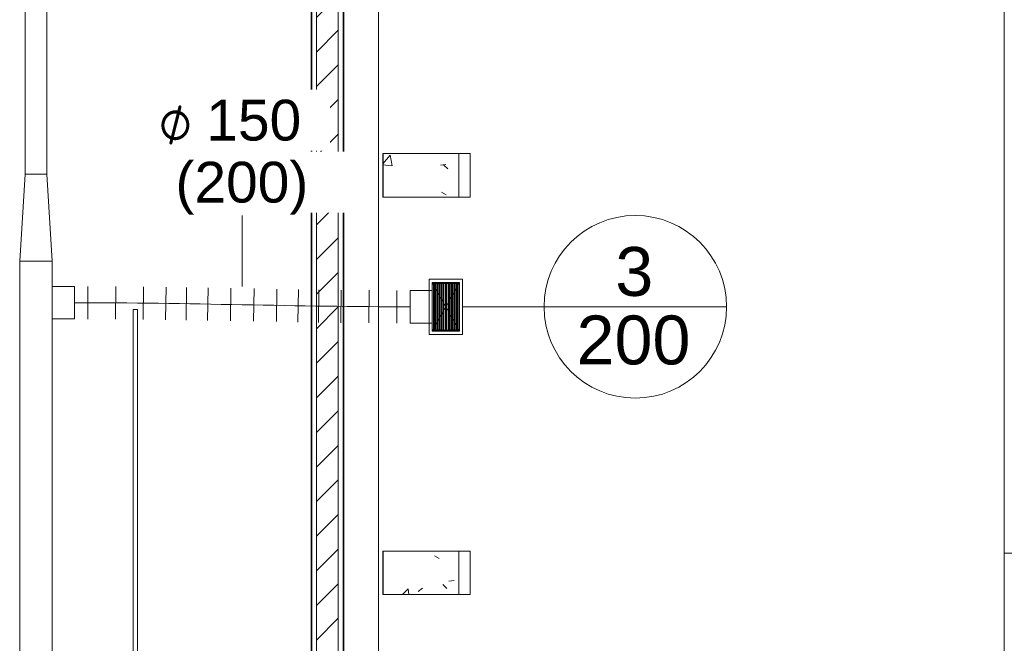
# Model space of a CAD drawing. Header units: metres. Extents: x 2.9 to 42.3, y -72.9 to -49.3.
# Tile 140 of 256: x 10.1 to 14.6, y -61.5 to -58.6. Entities that reach past the tile are written whole.
import ezdxf

# ---------------------------------------------------------------- set-up
doc = ezdxf.new("R2010")
doc.units = ezdxf.units.M
doc.linetypes.add('Oculto 1_5', pattern=[0.0022, 0.0015, -0.0007])
for name, color, linetype, lineweight in [('A-COLS', 7, 'Continuous', 18), ('A-DETL', 7, 'Oculto 1_5', 18), ('A-FLOR', 7, 'Continuous', 18), ('A-GENM', 7, 'Continuous', 18), ('A-WALL', 7, 'Continuous', 18), ('A-WALL-PATT', 7, 'Continuous', 18), ('DUTOS', 7, 'Continuous', 18), ('FLEXIVEIS', 7, 'Continuous', 18), ('G-IMPT', 7, 'Continuous', 18), ('M-HVAC-DUCT', 7, 'Continuous', 18), ('M-HVAC-DUCT-CNTR', 7, 'Continuous', 18), ('S-COLS', 7, 'Continuous', 18)]:
    doc.layers.add(name, color=color, linetype=linetype, lineweight=lineweight)
doc.layers.add('M-HVAC-CDFF-IDEN', color=1, linetype='Continuous', lineweight=9, true_color=0xff0000)
doc.layers.add('M-HVAC-DUCT-IDEN', color=1, linetype='Continuous', lineweight=9, true_color=0xff0000)
doc.styles.add('Arial_1', font='arial.ttf', dxfattribs={"height": 0.1875})
doc.styles.add('Arial_2', font='arial.ttf', dxfattribs={"height": 0.225})
doc.styles.add('Segoe UI Symbol', font='seguisym.ttf', dxfattribs={"height": 0.002381})
pattern_1 = [(50, (21.555, -62.929), (0.546555, -0.047815), [0.05715, -0.62865]), (355, (21.555, -62.929), (-0.105728, 0.573166), [0.04572, -0.50292]), (100.451, (21.601, -62.933), (0.440828, 0.52535), [0.04857, -0.53427]), (46.184, (21.555, -62.776), (0.813237, -0.12613), [0.08573, -0.94298]), (96.636, (21.623, -62.787), (0.71221, 0.742287), [0.07286, -0.80141]), (351.184, (21.555, -62.776), (0.712217, 0.742274), [0.06858, -0.75438]), (21, (21.631, -62.814), (0.454846, -0.306795), [0.05715, -0.62865]), (326, (21.631, -62.814), (0.185405, 0.55256), [0.04572, -0.50292]), (71.451, (21.669, -62.84), (0.64025, 0.245763), [0.04857, -0.53427]), (37.5, (21.555, -62.929), (0.009261, 0.2536672), [0.02515, -0.47168, 0.02515, -0.48539, -0.50482]), (37.5, (21.555, -62.929), (0.009261, 0.2536672), [-1.007, 0.02515, -0.47968]), (7.5, (21.555, -62.929), (0.200456, 0.300546), [0.02515, -0.26594, 0.02515, -0.46025, -0.1924]), (7.5, (21.555, -62.929), (0.200456, 0.300546), [-0.77648, 0.02515, -0.16726]), (327.5, (21.385, -62.929), (0.4067682, -0.0171882), [0.02515, -0.16535, 0.02515, -0.56921, -0.78867]), (327.5, (21.385, -62.929), (0.4067682, -0.0171882), [-0.78486, 0.02515, -0.76352]), (317.5, (21.309, -62.929), (0.444383, 0.076279), [0.02515, -0.2225, 0.02515, -0.36957, -0.56007]), (317.5, (21.309, -62.929), (0.444383, 0.076279), [-0.64237, 0.02515, -0.53492])]

# ---------------------------------------------------------------- blocks, each defined once
blk = doc.blocks.new('Led_Stripe_11805 - Led_Stripe_11805-7511531-2PAV')
at = {"layer": 'A-GENM', "color": 253, "true_color": 0xaaaaaa}
for p, q in [((-1.5, -0.01), (-1.5, 0.01)), ((-1.5, 0.01), (1.5, 0.01)), ((1.5, 0.01), (1.5, -0.01)), ((1.5, -0.01), (-1.5, -0.01))]:
    blk.add_line(p, q, dxfattribs=at)
blk = doc.blocks.new('4 GRE - ESCOLA DE CINEMA E AUDIOVISUAL CINE REX R07_rvt-1-2PAV')
at = {"layer": 'A-WALL-PATT', "true_color": 0xd4d4d4}
h = blk.add_hatch(dxfattribs=at)
h.set_pattern_fill('FP_2', color=254, style=0, pattern_type=2)
h.set_pattern_definition([(45, (21.555, -62.929), (-0.0795495, 0.0795495), [])])
h.paths.add_polyline_path([(11.434, -68.1376), (11.534, -68.1376), (11.534, -67.9161), (11.434, -67.9161), (11.434, -68.1319)])
h.paths.add_polyline_path([(11.484, -66.9661), (11.534, -66.9661), (11.534, -56.1865), (11.434, -56.1865), (11.434, -66.9661)])
h.paths.add_polyline_path([(11.434, -55.2365), (11.534, -55.2365), (11.534, -54.5715), (11.434, -54.5715), (11.434, -55.0106)])
h = blk.add_hatch(dxfattribs=at)
h.set_pattern_fill('FP_1', color=254, style=0, pattern_type=2)
h.set_pattern_definition(pattern_1)
h.paths.add_polyline_path([(11.484, -66.9911), (11.484, -66.9886), (11.4115, -66.9886), (11.4115, -56.164), (11.484, -56.164), (11.484, -56.1615), (11.409, -56.1615), (11.409, -66.9911)])
h.paths.add_polyline_path([(11.409, -55.2615), (11.484, -55.2615), (11.484, -55.259), (11.4115, -55.259), (11.4115, -54.839), (11.409, -54.839), (11.409, -55.0106)])
h = blk.add_hatch(dxfattribs=at)
h.set_pattern_fill('FP_1', color=254, style=0, pattern_type=2)
h.set_pattern_definition(pattern_1)
h.paths.add_polyline_path([(11.5565, -68.1376), (11.559, -68.1376), (11.559, -67.8911), (11.484, -67.8911), (11.484, -67.8936), (11.5565, -67.8936)])
h.paths.add_polyline_path([(11.484, -66.9911), (11.559, -66.9911), (11.559, -65.3561), (11.5565, -65.3561), (11.5565, -66.9886), (11.484, -66.9886)])
h.paths.add_polyline_path([(11.559, -65.2861), (11.559, -56.1615), (11.484, -56.1615), (11.484, -56.164), (11.5565, -56.164), (11.5565, -65.2861)])
h.paths.add_polyline_path([(11.484, -55.2615), (11.559, -55.2615), (11.559, -55.1765), (11.5565, -55.1765), (11.5565, -55.259), (11.484, -55.259)])
h.paths.add_polyline_path([(11.559, -55.1065), (11.559, -54.839), (11.5565, -54.839), (11.5565, -55.1065)])
h = blk.add_hatch(dxfattribs=at)
h.set_pattern_fill('FP_1', color=254, style=0, pattern_type=2)
h.set_pattern_definition(pattern_1)
h.paths.add_polyline_path([(14.6015, -67.9426), (14.6015, -67.2236), (14.674, -67.2236), (14.674, -67.2211), (14.599, -67.2211), (14.599, -67.9426)])
h.paths.add_polyline_path([(14.674, -66.0211), (14.674, -66.0186), (14.6015, -66.0186), (14.6015, -65.3561), (14.599, -65.3561), (14.599, -66.0211)])
h.paths.add_polyline_path([(14.599, -65.2861), (14.6015, -65.2861), (14.6015, -62.4364), (14.599, -62.4364), (14.599, -64.5596)])
h.paths.add_polyline_path([(14.599, -61.0364), (14.6015, -61.0364), (14.6015, -54.8415), (14.599, -54.8415), (14.599, -58.4483)])
at = {"layer": 'S-COLS', "true_color": 0xaaaaaa}
h = blk.add_hatch(dxfattribs=at)
h.set_pattern_fill('FP_1', color=253, style=0, pattern_type=2)
h.set_pattern_definition(pattern_1)
h.paths.add_polyline_path([(12.089, -59.3985), (12.089, -59.1985), (11.739, -59.1985), (11.739, -59.3985)])
h = blk.add_hatch(dxfattribs=at)
h.set_pattern_fill('FP_1', color=253, style=0, pattern_type=2)
h.set_pattern_definition(pattern_1)
h.paths.add_polyline_path([(12.089, -61.227), (12.089, -61.027), (11.739, -61.027), (11.739, -61.227)])
at = {"layer": 'A-FLOR', "color": 253, "true_color": 0xaaaaaa}
blk.add_line((11.7198, -65.2861), (11.7198, -56.3415), dxfattribs=at)
at = {"layer": 'A-WALL', "color": 253, "true_color": 0xaaaaaa}
for p, q in [((14.599, -54.8415), (14.599, -61.0364)), ((11.409, -56.1615), (11.409, -66.9911)), ((11.4115, -56.164), (11.4115, -66.9886)), ((11.434, -56.1865), (11.434, -66.9661)), ((11.534, -65.2861), (11.534, -56.1865)), ((11.5565, -65.2861), (11.5565, -56.164)), ((11.559, -65.2861), (11.559, -56.1615)), ((14.599, -61.0364), (14.749, -61.0364)), ((14.599, -62.4364), (14.599, -61.0364))]:
    blk.add_line(p, q, dxfattribs=at)
at = {"layer": 'S-COLS', "color": 253, "true_color": 0xaaaaaa}
for p, q in [((12.089, -59.1985), (11.739, -59.1985)), ((11.739, -59.1985), (11.739, -59.3985)), ((12.089, -59.3985), (12.089, -59.1985)), ((11.739, -59.3985), (12.089, -59.3985)), ((12.089, -61.027), (11.739, -61.027)), ((11.739, -61.027), (11.739, -61.227)), ((12.089, -61.227), (12.089, -61.027)), ((11.739, -61.227), (12.089, -61.227))]:
    blk.add_line(p, q, dxfattribs=at)
at = {"layer": 'A-GENM', "color": 253, "lineweight": 18, "true_color": 0xaaaaaa, "extrusion": (0, 0, -1), "rotation": 269.9999999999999}
blk.add_blockref('Led_Stripe_11805 - Led_Stripe_11805-7511531-2PAV', (-10.5998, -61.4154), dxfattribs=at)
blk = doc.blocks.new('Family - P28-300188-2PAV')
at = {"layer": 'S-COLS', "color": 253, "true_color": 0xaaaaaa}
for p, q in [((0.2, 0.1), (-0.2, 0.1)), ((-0.2, 0.1), (-0.2, -0.1)), ((0.2, -0.1), (0.2, 0.1)), ((-0.2, -0.1), (0.2, -0.1))]:
    blk.add_line(p, q, dxfattribs=at)
blk = doc.blocks.new('Family - P28-301609-2PAV')
at = {"layer": 'S-COLS', "color": 253, "true_color": 0xaaaaaa}
for p, q in [((0.2, 0.1), (-0.2, 0.1)), ((-0.2, 0.1), (-0.2, -0.1)), ((0.2, -0.1), (0.2, 0.1)), ((-0.2, -0.1), (0.2, -0.1))]:
    blk.add_line(p, q, dxfattribs=at)
blk = doc.blocks.new('Family - P29-300316-2PAV')
at = {"layer": 'S-COLS', "color": 253, "true_color": 0xaaaaaa}
for p, q in [((0.2, 0.1), (-0.2, 0.1)), ((-0.2, 0.1), (-0.2, -0.1)), ((0.2, -0.1), (0.2, 0.1)), ((-0.2, -0.1), (0.2, -0.1))]:
    blk.add_line(p, q, dxfattribs=at)
blk = doc.blocks.new('Family - P29-301610-2PAV')
at = {"layer": 'S-COLS', "color": 253, "true_color": 0xaaaaaa}
for p, q in [((0.2, 0.1), (-0.2, 0.1)), ((-0.2, 0.1), (-0.2, -0.1)), ((0.2, -0.1), (0.2, 0.1)), ((-0.2, -0.1), (0.2, -0.1))]:
    blk.add_line(p, q, dxfattribs=at)
blk = doc.blocks.new('ESTRUTURAL CINE REX _011_IFC-1-2PAV')
at = {"layer": 'A-COLS', "color": 253, "lineweight": 18, "true_color": 0xaaaaaa}
for name, p in [('Family - P28-301609-2PAV', (11.9403, -59.2985)), ('Family - P29-301610-2PAV', (11.9403, -61.127))]:
    blk.add_blockref(name, p, dxfattribs=at)
at = {"layer": 'S-COLS', "color": 253, "lineweight": 18, "true_color": 0xaaaaaa}
for name, p in [('Family - P28-300188-2PAV', (11.9403, -59.2985)), ('Family - P29-300316-2PAV', (11.9403, -61.127))]:
    blk.add_blockref(name, p, dxfattribs=at)
blk = doc.blocks.new('M_Tampa retangular - Padrão-946047-2PAV')
at = {"layer": 'M-HVAC-DUCT', "color": 96, "true_color": 0x008000}
for p, q in [((9.37, -65.3743), (9.37, -65.5993)), ((9.495, -65.3743), (9.37, -65.3743)), ((9.495, -65.5993), (9.495, -65.3743)), ((9.37, -65.5993), (9.495, -65.5993))]:
    blk.add_line(p, q, dxfattribs=at)
blk = doc.blocks.new('M_Encaixe de duto redondo - Padrão-946089-2PAV')
at = {"layer": 'M-HVAC-DUCT', "color": 96, "true_color": 0x008000}
for p, q in [((9.5966, -65.4042), (9.495, -65.4042)), ((9.5966, -65.4792), (9.5966, -65.4042)), ((9.5966, -65.5542), (9.5966, -65.4792)), ((9.495, -65.5542), (9.5966, -65.5542))]:
    blk.add_line(p, q, dxfattribs=at)
blk = doc.blocks.new('M_Encaixe de duto redondo - Padrão-V77-2PAV')
at = {"layer": 'M-HVAC-DUCT', "color": 96, "true_color": 0x008000}
for p, q in [((0, 0.075), (0.1016, 0.075)), ((0.1016, 0), (0.1016, 0.075)), ((0.1016, -0.075), (0.1016, 0)), ((0.1016, -0.075), (0, -0.075))]:
    blk.add_line(p, q, dxfattribs=at)
blk = doc.blocks.new('M_Rectangular Transition - L - 400 mm _L_-952992-2PAV')
at = {"layer": 'M-HVAC-DUCT', "color": 96, "true_color": 0x008000}
for p, q in [((0, 0.05), (0.4, 0.075)), ((0, -0.05), (0, 0.05)), ((0.4, 0.075), (0.4, -0.075)), ((0.4, -0.075), (0, -0.05))]:
    blk.add_line(p, q, dxfattribs=at)
blk = doc.blocks.new('AH-0-AG 225x125 - TROX_AH-AG_225x125_dxf_QMODEL_75664288_3cba_4a5b_8d31_a151b352ee63-V72-2PAV')
at = {"layer": 'A-DETL', "color": 1, "linetype": 'Continuous', "true_color": 0xff0000}
for p, q in [((-0.127, -0.077), (-0.127, 0.077)), ((0.127, 0.077), (-0.127, 0.077)), ((-0.1125, 0.0625), (-0.107, 0.057)), ((-0.1125, 0.0625), (-0.107, 0.057)), ((-0.1125, -0.0625), (-0.1125, 0.0625)), ((-0.107, -0.057), (-0.107, 0.057)), ((-0.107, -0.057), (-0.107, 0.057)), ((0.107, 0.057), (-0.107, 0.057)), ((-0.106, 0.052), (0.106, 0.052)), ((-0.106, 0.052), (-0.106, 0.0508)), ((0.106, 0.0508), (-0.106, 0.0508)), ((-0.106, 0.0508), (-0.106, 0.0478)), ((-0.106, 0.0465), (-0.106, 0.0478)), ((0.106, 0.0478), (-0.106, 0.0478)), ((0.106, 0.0465), (-0.106, 0.0465)), ((0.075, 0.077), (-0.075, 0.077)), ((0.077, 0.0508), (0.077, 0.0478)), ((0.106, 0.052), (0.106, 0.0508)), ((0.106, 0.0508), (0.106, 0.0478)), ((0.106, 0.0465), (0.106, 0.0478)), ((0.1125, 0.0625), (0.107, 0.057)), ((0.1125, 0.0625), (0.107, 0.057)), ((0.107, -0.057), (0.107, 0.057)), ((0.107, -0.057), (0.107, 0.057)), ((0.1125, -0.0625), (0.1125, 0.0625)), ((0.127, -0.077), (0.127, 0.077)), ((0.1055, 0.0372), (-0.1065, 0.0372)), ((-0.1065, 0.0372), (-0.1065, 0.0305)), ((-0.1065, 0.031), (0.1065, 0.031)), ((-0.1065, 0.0306), (-0.1065, 0.0303)), ((-0.1065, 0.0305), (0.1055, 0.0305)), ((-0.1065, 0.0303), (-0.1065, 0.0299)), ((-0.1065, 0.0303), (0.1065, 0.0303)), ((-0.1065, 0.0299), (-0.1065, 0.0295)), ((-0.1065, 0.0299), (0.1065, 0.0299)), ((-0.1065, 0.0295), (-0.1065, 0.029)), ((-0.1065, 0.0295), (0.1065, 0.0295)), ((-0.1065, 0.029), (-0.1065, 0.0285)), ((-0.1065, 0.029), (0.1065, 0.029)), ((-0.1065, 0.0285), (-0.1065, 0.028)), ((-0.1065, 0.0285), (0.1065, 0.0285)), ((-0.1065, 0.028), (-0.1065, 0.0275)), ((-0.1065, 0.028), (0.1065, 0.028)), ((-0.1065, 0.0275), (-0.1065, 0.0271)), ((-0.1065, 0.0275), (0.1065, 0.0275)), ((-0.1065, 0.0271), (-0.1065, 0.0267)), ((-0.1065, 0.0271), (0.1065, 0.0271)), ((-0.1065, 0.0267), (-0.1065, 0.0264)), ((-0.1065, 0.0267), (0.1065, 0.0267)), ((-0.1065, 0.0264), (-0.1065, 0.0262)), ((-0.1065, 0.0264), (0.1065, 0.0264)), ((-0.1065, 0.0262), (-0.1065, 0.026)), ((-0.1065, 0.0262), (0.1065, 0.0262)), ((-0.1065, 0.026), (-0.1065, 0.026)), ((-0.1065, 0.026), (0.1065, 0.026)), ((-0.1065, 0.026), (0.1065, 0.026)), ((-0.106, 0.0395), (0.106, 0.0395)), ((-0.106, 0.0395), (-0.106, 0.0382)), ((0.106, 0.0382), (-0.106, 0.0382)), ((-0.106, 0.0382), (-0.106, 0.0372)), ((-0.106, 0.0257), (-0.106, 0.0227)), ((-0.106, 0.0215), (-0.106, 0.0227)), ((-0.106, 0.0145), (0.106, 0.0145)), ((-0.106, 0.0145), (-0.106, 0.0132)), ((0.106, 0.0132), (-0.106, 0.0132)), ((-0.106, 0.0132), (-0.106, 0.0103)), ((-0.106, 0.009), (-0.106, 0.0103)), ((0.106, 0.0103), (-0.106, 0.0103)), ((0.106, 0.009), (-0.106, 0.009)), ((-0.106, 0.002), (0.106, 0.002)), ((-0.106, 0.002), (-0.106, 0.0007)), ((0.106, 0.0007), (-0.106, 0.0007)), ((-0.106, 0.0007), (-0.106, -0.0023)), ((-0.1055, 0.0262), (-0.1055, 0.0198)), ((-0.1055, 0.0198), (0.1065, 0.0198)), ((0.077, 0.0382), (0.077, 0.0372)), ((0.077, 0.0132), (0.077, 0.0103)), ((0.077, 0.0007), (0.077, -0.0023)), ((0.1055, 0.0372), (0.1055, 0.0305)), ((0.1055, 0.031), (0.1065, 0.031)), ((0.1055, 0.0308), (0.1065, 0.0308)), ((0.1055, 0.0306), (0.1065, 0.0306)), ((0.106, 0.0395), (0.106, 0.0382)), ((0.106, 0.0382), (0.106, 0.0352)), ((0.106, 0.034), (0.106, 0.0352)), ((0.106, 0.0145), (0.106, 0.0132)), ((0.106, 0.0132), (0.106, 0.0103)), ((0.106, 0.009), (0.106, 0.0103)), ((0.106, 0.002), (0.106, 0.0007)), ((0.106, 0.0007), (0.106, -0.0023)), ((0.1065, 0.031), (0.1065, 0.031)), ((0.1065, 0.031), (0.1065, 0.0308)), ((0.1065, 0.0308), (0.1065, 0.0306)), ((0.1065, 0.0306), (0.1065, 0.0303)), ((0.1065, 0.0303), (0.1065, 0.0299)), ((0.1065, 0.0299), (0.1065, 0.0295)), ((0.1065, 0.0295), (0.1065, 0.029)), ((0.1065, 0.029), (0.1065, 0.0285)), ((0.1065, 0.0285), (0.1065, 0.028)), ((0.1065, 0.028), (0.1065, 0.0275)), ((0.1065, 0.0275), (0.1065, 0.0271)), ((0.1065, 0.0271), (0.1065, 0.0267)), ((0.1065, 0.0267), (0.1065, 0.0264)), ((0.1065, 0.0264), (0.1065, 0.0262)), ((0.1065, 0.0262), (0.1065, 0.026)), ((0.1065, 0.0262), (0.1065, 0.0198)), ((0.1065, 0.026), (0.1065, 0.026)), ((0.1055, -0.0198), (-0.1065, -0.0198)), ((-0.1065, -0.0198), (-0.1065, -0.0262)), ((-0.1065, -0.026), (-0.1065, -0.026)), ((-0.1065, -0.026), (-0.1065, -0.0262)), ((-0.1065, -0.026), (0.1065, -0.026)), ((-0.1065, -0.026), (0.1065, -0.026)), ((-0.1065, -0.0262), (-0.1065, -0.0264)), ((-0.1065, -0.0262), (0.1065, -0.0262)), ((-0.1065, -0.0264), (-0.1065, -0.0267)), ((-0.1065, -0.0264), (0.1065, -0.0264)), ((-0.1065, -0.0267), (-0.1065, -0.0271)), ((-0.1065, -0.0267), (0.1065, -0.0267)), ((-0.1065, -0.0271), (-0.1065, -0.0275)), ((-0.1065, -0.0271), (0.1065, -0.0271)), ((-0.1065, -0.0275), (-0.1065, -0.028)), ((-0.1065, -0.0275), (0.1065, -0.0275)), ((-0.1065, -0.028), (-0.1065, -0.0285)), ((-0.1065, -0.028), (0.1065, -0.028)), ((-0.1065, -0.0285), (-0.1065, -0.029)), ((-0.1065, -0.0285), (0.1065, -0.0285)), ((-0.1065, -0.029), (-0.1065, -0.0295)), ((-0.1065, -0.029), (0.1065, -0.029)), ((-0.1065, -0.0295), (-0.1065, -0.0299)), ((-0.1065, -0.0295), (0.1065, -0.0295)), ((-0.1065, -0.0299), (-0.1065, -0.0303)), ((-0.1065, -0.0299), (0.1065, -0.0299)), ((-0.1065, -0.0303), (-0.1065, -0.0306)), ((-0.1065, -0.0303), (0.1065, -0.0303)), ((-0.1065, -0.0306), (-0.1065, -0.0308)), ((-0.1065, -0.0306), (-0.1055, -0.0306)), ((-0.1065, -0.0308), (-0.1065, -0.031)), ((-0.1065, -0.0308), (-0.1055, -0.0308)), ((-0.1065, -0.031), (-0.1065, -0.031)), ((-0.1065, -0.031), (0.1065, -0.031)), ((-0.1065, -0.031), (-0.1055, -0.031)), ((-0.106, -0.0035), (-0.106, -0.0023)), ((0.106, -0.0023), (-0.106, -0.0023)), ((0.106, -0.0035), (-0.106, -0.0035)), ((-0.106, -0.0105), (0.106, -0.0105)), ((-0.106, -0.0105), (-0.106, -0.0118)), ((0.106, -0.0118), (-0.106, -0.0118)), ((-0.106, -0.0118), (-0.106, -0.0148)), ((-0.106, -0.016), (-0.106, -0.0148)), ((0.106, -0.0148), (-0.106, -0.0148)), ((0.106, -0.016), (-0.106, -0.016)), ((-0.106, -0.0355), (-0.106, -0.0368)), ((-0.106, -0.0368), (-0.106, -0.0397)), ((-0.106, -0.041), (-0.106, -0.0397)), ((0.106, -0.0397), (-0.106, -0.0397)), ((0.106, -0.041), (-0.106, -0.041)), ((0.1065, -0.0305), (-0.1055, -0.0305)), ((-0.1055, -0.0305), (-0.1055, -0.0372)), ((-0.1055, -0.0372), (0.1065, -0.0372)), ((0.077, -0.0118), (0.077, -0.0148)), ((0.077, -0.0372), (0.077, -0.0397)), ((0.1055, -0.0198), (0.1055, -0.0262)), ((0.106, -0.0035), (0.106, -0.0023)), ((0.106, -0.0105), (0.106, -0.0118)), ((0.106, -0.0118), (0.106, -0.0148)), ((0.106, -0.016), (0.106, -0.0148)), ((0.106, -0.023), (0.106, -0.0243)), ((0.106, -0.0243), (0.106, -0.0262)), ((0.106, -0.0372), (0.106, -0.0397)), ((0.106, -0.041), (0.106, -0.0397)), ((0.1065, -0.026), (0.1065, -0.026)), ((0.1065, -0.026), (0.1065, -0.0262)), ((0.1065, -0.0262), (0.1065, -0.0264)), ((0.1065, -0.0264), (0.1065, -0.0267)), ((0.1065, -0.0267), (0.1065, -0.0271)), ((0.1065, -0.0271), (0.1065, -0.0275)), ((0.1065, -0.0275), (0.1065, -0.028)), ((0.1065, -0.028), (0.1065, -0.0285)), ((0.1065, -0.0285), (0.1065, -0.029)), ((0.1065, -0.029), (0.1065, -0.0295)), ((0.1065, -0.0295), (0.1065, -0.0299)), ((0.1065, -0.0299), (0.1065, -0.0303)), ((0.1065, -0.0303), (0.1065, -0.0306)), ((0.1065, -0.0305), (0.1065, -0.0372)), ((-0.127, -0.077), (0.127, -0.077)), ((-0.107, -0.057), (-0.1125, -0.0625)), ((-0.107, -0.057), (-0.1125, -0.0625)), ((0.107, -0.057), (-0.107, -0.057)), ((-0.106, -0.048), (0.106, -0.048)), ((-0.106, -0.048), (-0.106, -0.0493)), ((0.106, -0.0493), (-0.106, -0.0493)), ((-0.106, -0.0493), (-0.106, -0.0522)), ((-0.106, -0.0535), (-0.106, -0.0522)), ((0.106, -0.0522), (-0.106, -0.0522)), ((0.106, -0.0535), (-0.106, -0.0535)), ((-0.0204, -0.0627), (-0.0205, -0.0627)), ((-0.0205, -0.0627), (-0.0204, -0.0627)), ((-0.0075, -0.0627), (-0.0074, -0.0627)), ((-0.0074, -0.0627), (-0.0075, -0.0627)), ((0.077, -0.0493), (0.077, -0.0522)), ((0.106, -0.048), (0.106, -0.0493)), ((0.106, -0.0493), (0.106, -0.0522)), ((0.106, -0.0535), (0.106, -0.0522)), ((0.107, -0.057), (0.1125, -0.0625)), ((0.107, -0.057), (0.1125, -0.0625))]:
    blk.add_line(p, q, dxfattribs=at)
at = {"layer": 'G-IMPT', "color": 1, "true_color": 0xff0000}
for p, q in [((-0.127, -0.077), (-0.127, 0.077)), ((-0.075, 0.077), (-0.127, 0.077)), ((-0.127, -0.077), (-0.127, 0.077)), ((-0.075, 0.077), (-0.127, 0.077)), ((0.127, 0.077), (0.075, 0.077)), ((0.127, 0.077), (0.075, 0.077)), ((0.127, -0.077), (0.127, 0.077)), ((0.127, -0.077), (0.127, 0.077)), ((0.127, -0.077), (-0.127, -0.077)), ((-0.127, -0.077), (0.127, -0.077)), ((0.055, -0.0626), (-0.049, -0.0626)), ((-0.049, -0.0626), (0.055, -0.0626)), ((-0.0405, -0.0627), (-0.0437, -0.0627)), ((-0.0405, -0.0627), (-0.0437, -0.0627)), ((-0.0372, -0.0627), (-0.0405, -0.0627)), ((-0.0405, -0.0627), (-0.0372, -0.0627)), ((-0.034, -0.0627), (-0.0372, -0.0627)), ((-0.0372, -0.0627), (-0.034, -0.0627)), ((-0.0288, -0.0627), (-0.0316, -0.0627)), ((-0.0316, -0.0627), (-0.0288, -0.0627)), ((-0.0266, -0.0627), (-0.0288, -0.0627)), ((-0.0266, -0.0627), (-0.0288, -0.0627)), ((-0.0288, -0.0627), (-0.0266, -0.0627)), ((-0.0288, -0.0627), (-0.0256, -0.0627)), ((-0.0257, -0.0627), (-0.0266, -0.0627)), ((-0.0258, -0.0627), (-0.0266, -0.0627)), ((-0.0263, -0.0627), (-0.0266, -0.0627)), ((-0.026, -0.0627), (-0.0263, -0.0627)), ((-0.0258, -0.0627), (-0.026, -0.0627)), ((-0.0255, -0.0627), (-0.0258, -0.0627)), ((-0.025, -0.0627), (-0.0258, -0.0627)), ((-0.0257, -0.0627), (-0.0255, -0.0627)), ((-0.0256, -0.0627), (-0.0216, -0.0627)), ((-0.0255, -0.0627), (-0.0253, -0.0627)), ((-0.0253, -0.0627), (-0.0255, -0.0627)), ((-0.0253, -0.0627), (-0.0251, -0.0627)), ((-0.0252, -0.0627), (-0.0253, -0.0627)), ((-0.025, -0.0627), (-0.0252, -0.0627)), ((-0.0251, -0.0627), (-0.025, -0.0627)), ((-0.025, -0.0627), (-0.025, -0.0627)), ((-0.025, -0.0627), (-0.025, -0.0627)), ((-0.025, -0.0627), (-0.025, -0.0627)), ((-0.0243, -0.0627), (-0.025, -0.0627)), ((-0.0237, -0.0627), (-0.0243, -0.0627)), ((-0.0242, -0.0627), (-0.0236, -0.0627)), ((-0.0242, -0.0627), (-0.0216, -0.0627)), ((-0.0231, -0.0627), (-0.0237, -0.0627)), ((-0.0236, -0.0627), (-0.0231, -0.0627)), ((-0.0231, -0.0627), (-0.0227, -0.0627)), ((-0.0227, -0.0627), (-0.0231, -0.0627)), ((-0.0227, -0.0627), (-0.0224, -0.0627)), ((-0.0224, -0.0627), (-0.0227, -0.0627)), ((-0.0224, -0.0627), (-0.0222, -0.0627)), ((-0.0223, -0.0627), (-0.0224, -0.0627)), ((-0.0222, -0.0627), (-0.0223, -0.0627)), ((-0.0204, -0.0627), (-0.0205, -0.0627)), ((-0.0205, -0.0627), (-0.0204, -0.0627)), ((-0.02, -0.0627), (-0.0204, -0.0627)), ((-0.0204, -0.0627), (-0.02, -0.0627)), ((-0.0194, -0.0627), (-0.02, -0.0627)), ((-0.02, -0.0627), (-0.0194, -0.0627)), ((-0.0186, -0.0627), (-0.0194, -0.0627)), ((-0.0194, -0.0627), (-0.0186, -0.0627)), ((-0.0176, -0.0627), (-0.0186, -0.0627)), ((-0.0186, -0.0627), (-0.0176, -0.0627)), ((-0.0165, -0.0627), (-0.0176, -0.0627)), ((-0.0176, -0.0627), (-0.0165, -0.0627)), ((-0.0172, -0.0627), (-0.0173, -0.0627)), ((-0.0173, -0.0627), (-0.0172, -0.0627)), ((-0.0171, -0.0627), (-0.0172, -0.0627)), ((-0.0172, -0.0627), (-0.0171, -0.0627)), ((-0.0167, -0.0627), (-0.0171, -0.0627)), ((-0.0171, -0.0627), (-0.0167, -0.0627)), ((-0.0163, -0.0627), (-0.0167, -0.0627)), ((-0.0167, -0.0627), (-0.0163, -0.0627)), ((-0.0152, -0.0627), (-0.0165, -0.0627)), ((-0.0165, -0.0627), (-0.0152, -0.0627)), ((-0.0158, -0.0627), (-0.0163, -0.0627)), ((-0.0163, -0.0627), (-0.0158, -0.0627)), ((-0.0152, -0.0627), (-0.0158, -0.0627)), ((-0.0158, -0.0627), (-0.0152, -0.0627)), ((-0.0146, -0.0627), (-0.0152, -0.0627)), ((-0.0152, -0.0627), (-0.014, -0.0627)), ((-0.0152, -0.0627), (-0.0146, -0.0627)), ((-0.0152, -0.0627), (-0.014, -0.0627)), ((-0.014, -0.0627), (-0.0146, -0.0627)), ((-0.0146, -0.0627), (-0.014, -0.0627)), ((-0.014, -0.0627), (-0.0133, -0.0627)), ((-0.014, -0.0627), (-0.0127, -0.0627)), ((-0.014, -0.0627), (-0.0133, -0.0627)), ((-0.014, -0.0627), (-0.0127, -0.0627)), ((-0.0133, -0.0627), (-0.0127, -0.0627)), ((-0.0127, -0.0627), (-0.0133, -0.0627)), ((-0.0127, -0.0627), (-0.0115, -0.0627)), ((-0.0127, -0.0627), (-0.0121, -0.0627)), ((-0.0121, -0.0627), (-0.0127, -0.0627)), ((-0.0115, -0.0627), (-0.0127, -0.0627)), ((-0.0121, -0.0627), (-0.0116, -0.0627)), ((-0.0116, -0.0627), (-0.0121, -0.0627)), ((-0.0116, -0.0627), (-0.0112, -0.0627)), ((-0.0112, -0.0627), (-0.0116, -0.0627)), ((-0.0115, -0.0627), (-0.0103, -0.0627)), ((-0.0103, -0.0627), (-0.0115, -0.0627)), ((-0.0112, -0.0627), (-0.0109, -0.0627)), ((-0.0109, -0.0627), (-0.0112, -0.0627)), ((-0.0109, -0.0627), (-0.0107, -0.0627)), ((-0.0107, -0.0627), (-0.0109, -0.0627)), ((-0.0107, -0.0627), (-0.0106, -0.0627)), ((-0.0106, -0.0627), (-0.0107, -0.0627)), ((-0.0103, -0.0627), (-0.0093, -0.0627)), ((-0.0093, -0.0627), (-0.0103, -0.0627)), ((-0.0093, -0.0627), (-0.0085, -0.0627)), ((-0.0085, -0.0627), (-0.0093, -0.0627)), ((-0.0085, -0.0627), (-0.0079, -0.0627)), ((-0.0079, -0.0627), (-0.0085, -0.0627)), ((-0.0079, -0.0627), (-0.0075, -0.0627)), ((-0.0075, -0.0627), (-0.0079, -0.0627)), ((-0.0075, -0.0627), (-0.0074, -0.0627)), ((-0.0074, -0.0627), (-0.0075, -0.0627)), ((0.0011, -0.0627), (-0.0072, -0.0627)), ((-0.0072, -0.0627), (-0.0039, -0.0627)), ((-0.0031, -0.0627), (-0.0065, -0.0627)), ((-0.0065, -0.0627), (-0.0031, -0.0627)), ((-0.0023, -0.0627), (-0.0057, -0.0627)), ((-0.0057, -0.0627), (-0.0023, -0.0627)), ((-0.0015, -0.0627), (-0.0049, -0.0627)), ((-0.0049, -0.0627), (-0.0015, -0.0627)), ((-0.0019, -0.0627), (-0.0041, -0.0627)), ((-0.0041, -0.0627), (-0.0024, -0.0627)), ((-0.0039, -0.0627), (0.0043, -0.0627)), ((-0.0019, -0.0627), (-0.0024, -0.0627)), ((-0.0013, -0.0627), (0.0022, -0.0627)), ((-0.0013, -0.0627), (-0.0008, -0.0627)), ((0.0022, -0.0627), (-0.0008, -0.0627)), ((0.0029, -0.0627), (-0.0005, -0.0627)), ((-0.0005, -0.0627), (0.0029, -0.0627)), ((-0.0004, -0.0627), (0.0015, -0.0627)), ((-0.0004, -0.0627), (0.0001, -0.0627)), ((0.0015, -0.0627), (0.0001, -0.0627)), ((0.0037, -0.0627), (0.0003, -0.0627)), ((0.0003, -0.0627), (0.0037, -0.0627)), ((0.0045, -0.0627), (0.0011, -0.0627)), ((0.0011, -0.0627), (0.0045, -0.0627)), ((0.0011, -0.0627), (0.0043, -0.0627)), ((0.0043, -0.0627), (0.0042, -0.0627)), ((0.0042, -0.0627), (0.0043, -0.0627)), ((0.0045, -0.0627), (0.0043, -0.0627)), ((0.0043, -0.0627), (0.0045, -0.0627)), ((0.0049, -0.0627), (0.0045, -0.0627)), ((0.0045, -0.0627), (0.0049, -0.0627)), ((0.0054, -0.0627), (0.0049, -0.0627)), ((0.0049, -0.0627), (0.0054, -0.0627)), ((0.0052, -0.0627), (0.005, -0.0627)), ((0.005, -0.0627), (0.005, -0.0627)), ((0.005, -0.0627), (0.005, -0.0627)), ((0.005, -0.0627), (0.0052, -0.0627)), ((0.0055, -0.0627), (0.0052, -0.0627)), ((0.0052, -0.0627), (0.0055, -0.0627)), ((0.0059, -0.0627), (0.0054, -0.0627)), ((0.0054, -0.0627), (0.0059, -0.0627)), ((0.0059, -0.0627), (0.0055, -0.0627)), ((0.0055, -0.0627), (0.0059, -0.0627)), ((0.0066, -0.0627), (0.0059, -0.0627)), ((0.0063, -0.0627), (0.0059, -0.0627)), ((0.0059, -0.0627), (0.0063, -0.0627)), ((0.0059, -0.0627), (0.0066, -0.0627)), ((0.0069, -0.0627), (0.0063, -0.0627)), ((0.0063, -0.0627), (0.0069, -0.0627)), ((0.0075, -0.0627), (0.0065, -0.0627)), ((0.0065, -0.0627), (0.0075, -0.0627)), ((0.0073, -0.0627), (0.0066, -0.0627)), ((0.0066, -0.0627), (0.0073, -0.0627)), ((0.0074, -0.0627), (0.0069, -0.0627)), ((0.0069, -0.0627), (0.0074, -0.0627)), ((0.0073, -0.0627), (0.008, -0.0627)), ((0.0073, -0.0627), (0.008, -0.0627)), ((0.008, -0.0627), (0.0074, -0.0627)), ((0.0074, -0.0627), (0.008, -0.0627)), ((0.0085, -0.0627), (0.0075, -0.0627)), ((0.0086, -0.0627), (0.0075, -0.0627)), ((0.0075, -0.0627), (0.0075, -0.0627)), ((0.0075, -0.0627), (0.0087, -0.0627)), ((0.0075, -0.0627), (0.0083, -0.0627)), ((0.008, -0.0627), (0.0086, -0.0627)), ((0.008, -0.0627), (0.0088, -0.0627)), ((0.008, -0.0627), (0.0086, -0.0627)), ((0.008, -0.0627), (0.0088, -0.0627)), ((0.0086, -0.0627), (0.0083, -0.0627)), ((0.0085, -0.0627), (0.0083, -0.0627)), ((0.0086, -0.0627), (0.0083, -0.0627)), ((0.0087, -0.0627), (0.0085, -0.0627)), ((0.0086, -0.0627), (0.0088, -0.0627)), ((0.0089, -0.0627), (0.0086, -0.0627)), ((0.0086, -0.0627), (0.0092, -0.0627)), ((0.0092, -0.0627), (0.0086, -0.0627)), ((0.0088, -0.0627), (0.0087, -0.0627)), ((0.0087, -0.0627), (0.0101, -0.0627)), ((0.0088, -0.0627), (0.0089, -0.0627)), ((0.0089, -0.0627), (0.0088, -0.0627)), ((0.0088, -0.0627), (0.0095, -0.0627)), ((0.0095, -0.0627), (0.0088, -0.0627)), ((0.0089, -0.0627), (0.0089, -0.0627)), ((0.0091, -0.0627), (0.0089, -0.0627)), ((0.0094, -0.0627), (0.0091, -0.0627)), ((0.0092, -0.0627), (0.0094, -0.0627)), ((0.0092, -0.0627), (0.0101, -0.0627)), ((0.0092, -0.0627), (0.0097, -0.0627)), ((0.0097, -0.0627), (0.0092, -0.0627)), ((0.0094, -0.0627), (0.0096, -0.0627)), ((0.0096, -0.0627), (0.0094, -0.0627)), ((0.0095, -0.0627), (0.0101, -0.0627)), ((0.0101, -0.0627), (0.0095, -0.0627)), ((0.0096, -0.0627), (0.0097, -0.0627)), ((0.0097, -0.0627), (0.0096, -0.0627)), ((0.0097, -0.0627), (0.0098, -0.0627)), ((0.0098, -0.0627), (0.0097, -0.0627)), ((0.0101, -0.0627), (0.0097, -0.0627)), ((0.0102, -0.0627), (0.0097, -0.0627)), ((0.0098, -0.0627), (0.0099, -0.0627)), ((0.0099, -0.0627), (0.0098, -0.0627)), ((0.0099, -0.0627), (0.0099, -0.0627)), ((0.0101, -0.0627), (0.0106, -0.0627)), ((0.0101, -0.0627), (0.0107, -0.0627)), ((0.0107, -0.0627), (0.0101, -0.0627)), ((0.0106, -0.0627), (0.0102, -0.0627)), ((0.0106, -0.0627), (0.0108, -0.0627)), ((0.0108, -0.0627), (0.0106, -0.0627)), ((0.0107, -0.0627), (0.0112, -0.0627)), ((0.0112, -0.0627), (0.0107, -0.0627)), ((0.0108, -0.0627), (0.011, -0.0627)), ((0.011, -0.0627), (0.0108, -0.0627)), ((0.011, -0.0627), (0.0111, -0.0627)), ((0.0111, -0.0627), (0.011, -0.0627)), ((0.0112, -0.0627), (0.0115, -0.0627)), ((0.0115, -0.0627), (0.0112, -0.0627)), ((0.0133, -0.0627), (0.0113, -0.0627)), ((0.0133, -0.0627), (0.0113, -0.0627)), ((0.0115, -0.0627), (0.0117, -0.0627)), ((0.0117, -0.0627), (0.0115, -0.0627)), ((0.0117, -0.0627), (0.0118, -0.0627)), ((0.0118, -0.0627), (0.0117, -0.0627)), ((0.0145, -0.0627), (0.0133, -0.0627)), ((0.0133, -0.0627), (0.0133, -0.0627)), ((0.0133, -0.0627), (0.0145, -0.0627)), ((0.0165, -0.0627), (0.0145, -0.0627)), ((0.0145, -0.0627), (0.0165, -0.0627)), ((0.0145, -0.0627), (0.0145, -0.0627)), ((0.0191, -0.0627), (0.018, -0.0627)), ((0.018, -0.0627), (0.0191, -0.0627)), ((0.0191, -0.0627), (0.0218, -0.0627)), ((0.0191, -0.0627), (0.0218, -0.0627)), ((0.0191, -0.0627), (0.0218, -0.0627)), ((0.0191, -0.0627), (0.0218, -0.0627)), ((0.0191, -0.0627), (0.0218, -0.0627)), ((0.0191, -0.0627), (0.0218, -0.0627)), ((0.0236, -0.0627), (0.0234, -0.0627)), ((0.0234, -0.0627), (0.0234, -0.0627)), ((0.0234, -0.0627), (0.0234, -0.0627)), ((0.0234, -0.0627), (0.0236, -0.0627)), ((0.0239, -0.0627), (0.0236, -0.0627)), ((0.0236, -0.0627), (0.0239, -0.0627)), ((0.0243, -0.0627), (0.0239, -0.0627)), ((0.0239, -0.0627), (0.0243, -0.0627)), ((0.0247, -0.0627), (0.0243, -0.0627)), ((0.0243, -0.0627), (0.0247, -0.0627)), ((0.0253, -0.0627), (0.0247, -0.0627)), ((0.0248, -0.0627), (0.0247, -0.0627)), ((0.0247, -0.0627), (0.0248, -0.0627)), ((0.0247, -0.0627), (0.0253, -0.0627)), ((0.0249, -0.0627), (0.0248, -0.0627)), ((0.0248, -0.0627), (0.0249, -0.0627)), ((0.025, -0.0627), (0.0249, -0.0627)), ((0.0249, -0.0627), (0.025, -0.0627)), ((0.0253, -0.0627), (0.025, -0.0627)), ((0.025, -0.0627), (0.0253, -0.0627)), ((0.0259, -0.0627), (0.0253, -0.0627)), ((0.0255, -0.0627), (0.0253, -0.0627)), ((0.0253, -0.0627), (0.0255, -0.0627)), ((0.0253, -0.0627), (0.0259, -0.0627)), ((0.0258, -0.0627), (0.0255, -0.0627)), ((0.0255, -0.0627), (0.0258, -0.0627)), ((0.0262, -0.0627), (0.0258, -0.0627)), ((0.0258, -0.0627), (0.0262, -0.0627)), ((0.0265, -0.0627), (0.0259, -0.0627)), ((0.0259, -0.0627), (0.0265, -0.0627)), ((0.0265, -0.0627), (0.0262, -0.0627)), ((0.0262, -0.0627), (0.0265, -0.0627)), ((0.0269, -0.0627), (0.0265, -0.0627)), ((0.0271, -0.0627), (0.0265, -0.0627)), ((0.0265, -0.0627), (0.0271, -0.0627)), ((0.0265, -0.0627), (0.0269, -0.0627)), ((0.0272, -0.0627), (0.0269, -0.0627)), ((0.0269, -0.0627), (0.0272, -0.0627)), ((0.0277, -0.0627), (0.0271, -0.0627)), ((0.0271, -0.0627), (0.0277, -0.0627)), ((0.0276, -0.0627), (0.0272, -0.0627)), ((0.0272, -0.0627), (0.0276, -0.0627)), ((0.0276, -0.0627), (0.028, -0.0627)), ((0.0276, -0.0627), (0.028, -0.0627)), ((0.0283, -0.0627), (0.0277, -0.0627)), ((0.0277, -0.0627), (0.0283, -0.0627)), ((0.0283, -0.0627), (0.028, -0.0627)), ((0.0283, -0.0627), (0.028, -0.0627)), ((0.0283, -0.0627), (0.0283, -0.0627)), ((0.0283, -0.0627), (0.0283, -0.0627)), ((0.0299, -0.0627), (0.031, -0.0627)), ((0.031, -0.0627), (0.0299, -0.0627)), ((0.0337, -0.0627), (0.031, -0.0627)), ((0.031, -0.0627), (0.031, -0.0627)), ((0.031, -0.0627), (0.0337, -0.0627)), ((0.031, -0.0627), (0.031, -0.0627)), ((0.0337, -0.0627), (0.0337, -0.0627)), ((0.0337, -0.0627), (0.0337, -0.0627)), ((0.0349, -0.0627), (0.0337, -0.0627)), ((0.0337, -0.0627), (0.0349, -0.0627)), ((0.0377, -0.0627), (0.0365, -0.0627)), ((0.0365, -0.0627), (0.0377, -0.0627)), ((0.0407, -0.0627), (0.0377, -0.0627)), ((0.0407, -0.0627), (0.0377, -0.0627)), ((0.0418, -0.0627), (0.0407, -0.0627)), ((0.0407, -0.0627), (0.0418, -0.0627)), ((0.0445, -0.0627), (0.0433, -0.0627)), ((0.0433, -0.0627), (0.0445, -0.0627)), ((0.0474, -0.0627), (0.0462, -0.0627)), ((0.0462, -0.0627), (0.0474, -0.0627)), ((0.0474, -0.0627), (0.0476, -0.0627)), ((0.0474, -0.0627), (0.0476, -0.0627)), ((0.0476, -0.0627), (0.0495, -0.0627)), ((0.0476, -0.0627), (0.0495, -0.0627)), ((0.049, -0.0627), (0.0512, -0.0627)), ((0.049, -0.0627), (0.0512, -0.0627)), ((0.0512, -0.0627), (0.0495, -0.0627)), ((0.0512, -0.0627), (0.0495, -0.0627))]:
    blk.add_line(p, q, dxfattribs=at)
blk = doc.blocks.new('AH-0-AG 225x125 - TROX_AH-AG_225x125_dxf-V73-2PAV')
blk.add_blockref('AH-0-AG 225x125 - TROX_AH-AG_225x125_dxf_QMODEL_75664288_3cba_4a5b_8d31_a151b352ee63-V72-2PAV', (0, 0))
blk = doc.blocks.new('AH-0-AG 225x125 - AH-0-AG 225x125-952404-2PAV')
blk.add_blockref('AH-0-AG 225x125 - TROX_AH-AG_225x125_dxf-V73-2PAV', (0, 0))
blk = doc.blocks.new('M_Identificador de terminal de ar_BTS - Em caixas-852561-2PAV')
at = {"layer": 'M-HVAC-CDFF-IDEN'}
blk.add_line((-0.0056, 0), (0.0056, 0), dxfattribs=at)
blk.add_circle((0, 0), 0.0056, dxfattribs=at)
blk = doc.blocks.new('M_Identificador de duto flexível redondo_VAZÃO_ - M_Identificador de duto flexível redondo_VAZÃO_-828469-2PAV')
at = {"layer": 'M-HVAC-DUCT-IDEN', "color": 7, "insert": (-0.005729, 0.000674), "char_height": 0.00238125, "width": 0.00336709, "attachment_point": 1, "style": 'Segoe UI Symbol', "bg_fill": 3, "box_fill_scale": 1.25, "bg_fill_color": 256, "bg_fill_true_color": 13158600, "bg_fill_transparency": 0}
blk.add_mtext('\\fSegoe UI Symbol|b0|i0|c254|p34|;⌀', dxfattribs=at)

msp = doc.modelspace()

# ---------------------------------------------------------------- linework, layer by layer
at = {"layer": 'A-DETL', "color": 96, "linetype": 'Continuous', "true_color": 0x008000}
for p, q in [((11.9667, -60.0155), (12.0917, -59.7905)), ((11.9667, -59.7905), (12.0917, -60.0155))]:
    msp.add_line(p, q, dxfattribs=at)
at = {"layer": 'DUTOS', "color": 96, "true_color": 0x008000}
for p, q in [((10.0925, -59.2926), (10.0925, -52.6403)), ((10.1925, -59.2926), (10.1925, -52.6403)), ((10.1925, -59.2926), (10.0925, -59.2926)), ((10.0675, -59.6926), (10.2175, -59.6926)), ((10.0675, -59.6926), (10.0675, -64.7498)), ((10.2175, -59.6926), (10.2175, -64.7498))]:
    msp.add_line(p, q, dxfattribs=at)
at = {"layer": 'FLEXIVEIS', "color": 3, "true_color": 0x00ff00}
for p, q in [((10.3813, -59.8093), (10.3806, -59.9593)), ((10.5096, -59.81), (10.5086, -59.96)), ((10.6381, -59.811), (10.6365, -59.961)), ((10.7415, -59.8124), (10.7392, -59.9624)), ((10.8358, -59.814), (10.8332, -59.9639)), ((10.9353, -59.8157), (10.9326, -59.9657)), ((11.0401, -59.8176), (11.0375, -59.9676)), ((11.1468, -59.8195), (11.1441, -59.9695)), ((11.2516, -59.8214), (11.249, -59.9713)), ((11.3511, -59.8231), (11.3484, -59.9731)), ((11.445, -59.8247), (11.4427, -59.9747)), ((11.5478, -59.8261), (11.5462, -59.9761)), ((11.6756, -59.8271), (11.6747, -59.9771)), ((11.8036, -59.8278), (11.803, -59.9778))]:
    msp.add_line(p, q, dxfattribs=at)
at = {"layer": 'M-HVAC-CDFF-IDEN'}
msp.add_line((12.1062, -59.903), (12.4812, -59.903), dxfattribs=at)
at = {"layer": 'M-HVAC-DUCT-CNTR', "color": 3, "true_color": 0x00ff00}
msp.add_open_spline([(10.3191, -59.884), (10.835, -59.884), (11.3492, -59.903), (11.8651, -59.903)], degree=3, dxfattribs=at)
at = {"layer": 'M-HVAC-DUCT-IDEN'}
msp.add_line((11.0921, -59.809), (11.0921, -59.483), dxfattribs=at)

# ---------------------------------------------------------------- block references
at = {"lineweight": 5}
for name in ['4 GRE - ESCOLA DE CINEMA E AUDIOVISUAL CINE REX R07_rvt-1-2PAV', 'ESTRUTURAL CINE REX _011_IFC-1-2PAV']:
    msp.add_blockref(name, (0, 0), dxfattribs=at)
at = {"layer": 'A-DETL', "color": 1, "linetype": 'Continuous', "true_color": 0xff0000, "rotation": 89.9999999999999}
msp.add_blockref('AH-0-AG 225x125 - AH-0-AG 225x125-952404-2PAV', (12.0292, -59.903), dxfattribs=at)
at = {"layer": 'M-HVAC-CDFF-IDEN', "xscale": 74.99999999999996, "yscale": 74.99999999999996, "zscale": 74.99999999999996}
msp.add_blockref('M_Identificador de terminal de ar_BTS - Em caixas-852561-2PAV', (12.9012, -59.903), dxfattribs=at)
at = {"layer": 'M-HVAC-DUCT', "color": 96, "true_color": 0x008000}
for name, p, rotation in [('M_Rectangular Transition - L - 400 mm _L_-952992-2PAV', (10.1425, -59.2926), 270), ('M_Encaixe de duto redondo - Padrão-946089-2PAV', (21.4617, -125.3822), 180)]:
    msp.add_blockref(name, p, dxfattribs=dict(at, rotation=rotation))
at = {"layer": 'M-HVAC-DUCT', "color": 96, "true_color": 0x008000, "extrusion": (0, 0, -1), "rotation": 180}
msp.add_blockref('M_Encaixe de duto redondo - Padrão-V77-2PAV', (-10.2175, -59.884), dxfattribs=at)
at = {"layer": 'M-HVAC-DUCT', "color": 96, "true_color": 0x008000}
msp.add_blockref('M_Tampa retangular - Padrão-946047-2PAV', (2.5967, 5.5838), dxfattribs=at)

# ---------------------------------------------------------------- texts
at = {"layer": 'M-HVAC-CDFF-IDEN', "color": 7, "char_height": 0.225, "attachment_point": 1, "style": 'Arial_2'}
for s, insert, width in [('3', (12.8091, -59.6279), 0.216456), ('200', (12.6306, -59.943), 0.649367)]:
    msp.add_mtext(s, dxfattribs=dict(at, insert=insert, width=width))

# ---------------------------------------------------------------- next in the draw order: block references
at = {"layer": 'M-HVAC-DUCT-IDEN', "color": 7, "xscale": 74.99999999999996, "yscale": 74.99999999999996, "zscale": 74.99999999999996}
msp.add_blockref('M_Identificador de duto flexível redondo_VAZÃO_ - M_Identificador de duto flexível redondo_VAZÃO_-828469-2PAV', (11.1385, -59.0185), dxfattribs=at)

# ---------------------------------------------------------------- next in the draw order: texts
at = {"layer": 'M-HVAC-DUCT-IDEN', "color": 7, "insert": (10.7846, -59.2359), "char_height": 0.1875, "width": 0.739557, "attachment_point": 1, "style": 'Arial_1', "bg_fill": 3, "box_fill_scale": 1.25, "bg_fill_color": 256, "bg_fill_true_color": 13158600, "bg_fill_transparency": 0}
msp.add_mtext('(200)', dxfattribs=at)

# ---------------------------------------------------------------- next in the draw order: texts
at = {"layer": 'M-HVAC-DUCT-IDEN', "color": 7, "insert": (10.9264, -58.9506), "char_height": 0.1875, "width": 0.523101, "attachment_point": 1, "style": 'Arial_1', "bg_fill": 3, "box_fill_scale": 1.25, "bg_fill_color": 256, "bg_fill_true_color": 13158600, "bg_fill_transparency": 0}
msp.add_mtext('150', dxfattribs=at)

doc.saveas('drawing.dxf')
